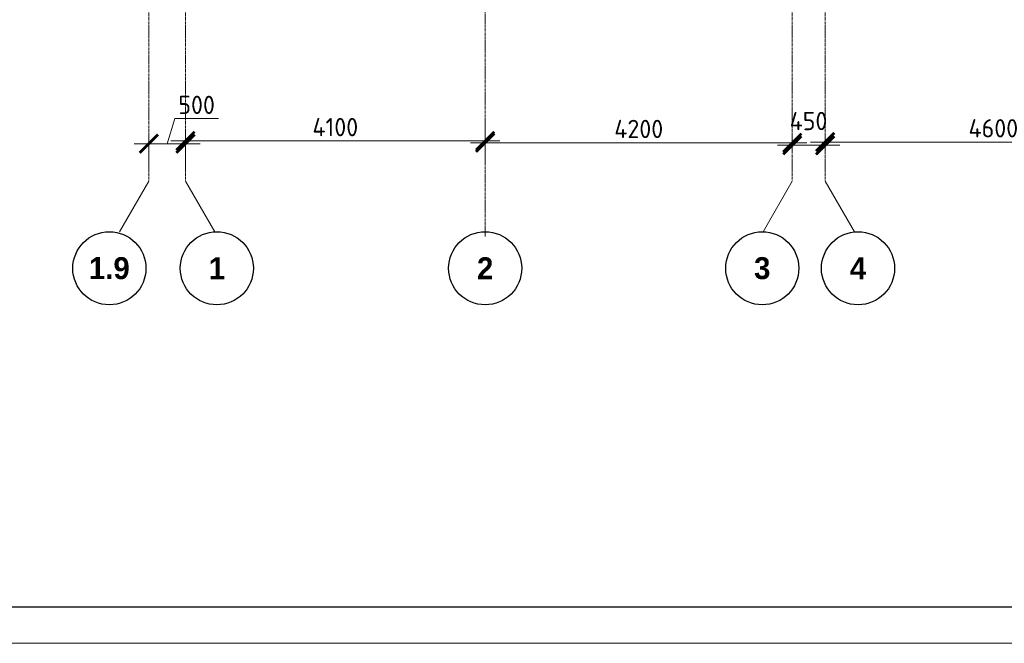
# Model space of a CAD drawing. Header units: millimetres. Extents: x -56135 to 1694203, y -446411 to -23139.
# Tile 182 of 256: x 859884 to 873351, y -140264 to -131732. Entities that reach past the tile are written whole.
import ezdxf

# ---------------------------------------------------------------- set-up
doc = ezdxf.new("R2010")
doc.units = ezdxf.units.MM
doc.linetypes.add('______5', pattern=[1100, 800, -100, 100, -100])
doc.linetypes.add('осевая', pattern=[50.8, 31.75, -6.35, 6.35, -6.35])
for name, color, linetype, lineweight in [('Оси', 40, '______5', 18), ('РАЗМЕРЫ', 1, 'Continuous', 9), ('ТОНКИЕ', 7, 'Continuous', 9)]:
    doc.layers.add(name, color=color, linetype=linetype, lineweight=lineweight)
doc.layers.add('ТОЛСТЫЕ_ОСНОВНЫЕ', color=6, linetype='Continuous')
doc.styles.add('Century Gothic', font='GOTHIC.TTF')
doc.styles.add('GOST-2.304_Type-B', font='GOST_Common.ttf')
doc.dimstyles.new('СПДС', dxfattribs={"dimscale": 100, "dimtxt": 2.5, "dimasz": 2.5, "dimexe": 1.25, "dimexo": 0, "dimtad": 1, "dimdec": 0, "dimtxsty": 'GOST-2.304_Type-B', "dimblk": 'ARCHTICK', "dimcen": 2.5, "dimdle": 2, "dimadec": 0, "dimazin": 2, "dimtfac": 0.75, "dimtdec": 0, "dimtmove": 1, "dimatfit": 3, "dimfxl": 1, "dimtolj": 1, "dimarcsym": 1})

# ---------------------------------------------------------------- blocks, each defined once
blk = doc.blocks.new('NSY101')
at = {"color": 0, "linetype": 'ByBlock', "lineweight": -2}
blk.add_circle((0, 0), 50, dxfattribs=at)
blk = doc.blocks.new('_ArchTick')
at = {"color": 0, "linetype": 'ByBlock', "const_width": 0.15}
blk.add_lwpolyline([(-0.5, -0.5), (0.5, 0.5)], dxfattribs=at)
blk = doc.blocks.new('*D1003')
at = {"layer": 'DEFPOINTS', "color": 0, "transparency": 16777216}
for p in [(474455, -133625), (473955, -133877), (474455, -133963)]:
    blk.add_point(p, dxfattribs=at)
at = {"layer": 'РАЗМЕРЫ', "color": 0, "lineweight": -2, "transparency": 16777216}
for p, q in [((474205, -133625), (474308, -133281)), ((474308, -133281), (474908, -133281)), ((473955, -133877), (473955, -133500)), ((474455, -133963), (474455, -133500)), ((473755, -133625), (474655, -133625))]:
    blk.add_line(p, q, dxfattribs=at)
at = {"layer": 'РАЗМЕРЫ', "color": 0, "lineweight": -2, "transparency": 16777216, "xscale": 250, "yscale": 250, "zscale": 250, "rotation": 180}
blk.add_blockref('_ArchTick', (473955, -133625), dxfattribs=at)
at = {"layer": 'РАЗМЕРЫ', "color": 0, "lineweight": -2, "transparency": 16777216, "xscale": 250, "yscale": 250, "zscale": 250}
blk.add_blockref('_ArchTick', (474455, -133625), dxfattribs=at)
at = {"layer": 'РАЗМЕРЫ', "color": 0, "transparency": 16777216, "insert": (474608, -133094), "char_height": 250, "attachment_point": 5, "style": 'GOST-2.304_Type-B'}
blk.add_mtext('\\A1;500', dxfattribs=at)
blk = doc.blocks.new('*D1004')
at = {"layer": 'DEFPOINTS', "color": 0, "transparency": 16777216}
for p in [(478555, -133586), (474455, -133963), (478555, -133916)]:
    blk.add_point(p, dxfattribs=at)
at = {"layer": 'РАЗМЕРЫ', "color": 0, "lineweight": -2, "transparency": 16777216}
for p, q in [((474255, -133586), (478755, -133586)), ((474455, -133963), (474455, -133461)), ((478555, -133916), (478555, -133461))]:
    blk.add_line(p, q, dxfattribs=at)
at = {"layer": 'РАЗМЕРЫ', "color": 0, "lineweight": -2, "transparency": 16777216, "xscale": 250, "yscale": 250, "zscale": 250, "rotation": 180}
blk.add_blockref('_ArchTick', (474455, -133586), dxfattribs=at)
at = {"layer": 'РАЗМЕРЫ', "color": 0, "lineweight": -2, "transparency": 16777216, "xscale": 250, "yscale": 250, "zscale": 250}
blk.add_blockref('_ArchTick', (478555, -133586), dxfattribs=at)
at = {"layer": 'РАЗМЕРЫ', "color": 0, "transparency": 16777216, "insert": (476505, -133398), "char_height": 250, "attachment_point": 5, "style": 'GOST-2.304_Type-B'}
blk.add_mtext('\\A1;4100', dxfattribs=at)
blk = doc.blocks.new('*D1005')
at = {"layer": 'DEFPOINTS', "color": 0, "transparency": 16777216}
for p in [(482755, -133611), (482755, -133705), (478555, -133916)]:
    blk.add_point(p, dxfattribs=at)
at = {"layer": 'РАЗМЕРЫ', "color": 0, "lineweight": -2, "transparency": 16777216}
for p, q in [((478555, -133916), (478555, -133486)), ((482755, -133705), (482755, -133486)), ((478355, -133611), (482955, -133611))]:
    blk.add_line(p, q, dxfattribs=at)
at = {"layer": 'РАЗМЕРЫ', "color": 0, "lineweight": -2, "transparency": 16777216, "xscale": 250, "yscale": 250, "zscale": 250, "rotation": 180}
blk.add_blockref('_ArchTick', (478555, -133611), dxfattribs=at)
at = {"layer": 'РАЗМЕРЫ', "color": 0, "lineweight": -2, "transparency": 16777216, "xscale": 250, "yscale": 250, "zscale": 250}
blk.add_blockref('_ArchTick', (482755, -133611), dxfattribs=at)
at = {"layer": 'РАЗМЕРЫ', "color": 0, "transparency": 16777216, "insert": (480655, -133423), "char_height": 250, "attachment_point": 5, "style": 'GOST-2.304_Type-B'}
blk.add_mtext('\\A1;4200', dxfattribs=at)
blk = doc.blocks.new('*D2135')
at = {"layer": 'DEFPOINTS', "color": 0, "transparency": 16777216}
for p in [(483205, -133647), (483205, -133647), (482755, -133742)]:
    blk.add_point(p, dxfattribs=at)
at = {"layer": 'РАЗМЕРЫ', "color": 0, "lineweight": -2, "transparency": 16777216}
for p, q in [((482755, -133742), (482755, -133522)), ((482555, -133647), (483405, -133647)), ((483205, -133647), (483205, -133772))]:
    blk.add_line(p, q, dxfattribs=at)
at = {"layer": 'РАЗМЕРЫ', "color": 0, "lineweight": -2, "transparency": 16777216, "xscale": 250, "yscale": 250, "zscale": 250, "rotation": 180}
blk.add_blockref('_ArchTick', (482755, -133647), dxfattribs=at)
at = {"layer": 'РАЗМЕРЫ', "color": 0, "lineweight": -2, "transparency": 16777216, "xscale": 250, "yscale": 250, "zscale": 250}
blk.add_blockref('_ArchTick', (483205, -133647), dxfattribs=at)
at = {"layer": 'РАЗМЕРЫ', "color": 0, "transparency": 16777216, "insert": (482977, -133315), "char_height": 250, "attachment_point": 5, "style": 'GOST-2.304_Type-B'}
blk.add_mtext('\\A1;450', dxfattribs=at)
blk = doc.blocks.new('*D1006')
at = {"layer": 'DEFPOINTS', "color": 0, "transparency": 16777216}
for p in [(483205, -133602), (487805, -133602), (487805, -133678)]:
    blk.add_point(p, dxfattribs=at)
at = {"layer": 'РАЗМЕРЫ', "color": 0, "lineweight": -2, "transparency": 16777216}
for p, q in [((487805, -133678), (487805, -133477)), ((483005, -133602), (488005, -133602)), ((483205, -133602), (483205, -133727))]:
    blk.add_line(p, q, dxfattribs=at)
at = {"layer": 'РАЗМЕРЫ', "color": 0, "lineweight": -2, "transparency": 16777216, "xscale": 250, "yscale": 250, "zscale": 250, "rotation": 180}
blk.add_blockref('_ArchTick', (483205, -133602), dxfattribs=at)
at = {"layer": 'РАЗМЕРЫ', "color": 0, "lineweight": -2, "transparency": 16777216, "xscale": 250, "yscale": 250, "zscale": 250}
blk.add_blockref('_ArchTick', (487805, -133602), dxfattribs=at)
at = {"layer": 'РАЗМЕРЫ', "color": 0, "transparency": 16777216, "insert": (485505, -133414), "char_height": 250, "attachment_point": 5, "style": 'GOST-2.304_Type-B'}
blk.add_mtext('\\A1;4600', dxfattribs=at)
blk = doc.blocks.new('*U43')
at = {"layer": 'ТОЛСТЫЕ_ОСНОВНЫЕ', "color": 6}
blk.add_lwpolyline([(20, 5), (886, 5), (886, 415), (20, 415)], close=True, dxfattribs=at)
at = {"layer": 'ТОНКИЕ'}
blk.add_lwpolyline([(0, 0), (891, 0), (891, 420), (0, 420)], close=True, dxfattribs=at)
blk = doc.blocks.new('оси 2.2-2.3')
at = {"layer": 'Оси', "color": 16, "linetype": 'осевая', "lineweight": 0, "transparency": 33554687}
for p, q in [((478554.9, -104267.9), (478554.9, -134893.5)), ((473954.9, -105027.5), (473954.9, -134138.1)), ((474454.9, -105027.5), (474454.9, -134138.1)), ((482754.9, -105027.5), (482754.9, -134138.1)), ((483204.9, -105027.5), (483204.9, -134138.1))]:
    blk.add_line(p, q, dxfattribs=at)
at = {"layer": 'Оси', "color": 16, "linetype": '______5', "lineweight": 0, "transparency": 33554687}
for p, q in [((473954.9, -134138.1), (473518.8, -134893.5)), ((474454.9, -134138.1), (474891.1, -134893.5)), ((482754.9, -134138.1), (482318.8, -134893.5)), ((483204.9, -134138.1), (483641.1, -134893.5))]:
    blk.add_line(p, q, dxfattribs=at)
at = {"layer": 'Оси', "color": 16, "linetype": 'Continuous', "lineweight": 25, "transparency": 33554687, "xscale": 9.999999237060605, "yscale": 9.999999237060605, "zscale": 9.999999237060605}
for p in [(473414.4, -135329.4), (474884.4, -135329.4), (478554.4, -135329.4), (482344.4, -135329.4), (483654.4, -135329.4)]:
    blk.add_blockref('NSY101', p, dxfattribs=at)
at = {"layer": 'Оси', "color": 16, "linetype": 'Continuous', "lineweight": 25, "transparency": 33554687, "char_height": 300, "attachment_point": 5, "style": 'Century Gothic'}
for s, insert, width in [('\\A1;{\\fCentury Gothic|i0|b1;\\H300.000000;\\W1.000000;\\C16;1.9}\\P', (473414.4, -135329.4), 735), ('\\A1;{\\fCentury Gothic|i0|b1;\\H300.000000;\\W1.000000;\\C16;1}\\P', (474884.4, -135329.4), 385), ('\\A1;{\\fCentury Gothic|i0|b1;\\H300.000000;\\W1.000000;\\C16;2}\\P', (478554.4, -135329.4), 385), ('\\A1;{\\fCentury Gothic|i0|b1;\\H300.000000;\\W1.000000;\\C16;3}\\P', (482344.4, -135329.4), 385), ('\\A1;{\\fCentury Gothic|i0|b1;\\H300.000000;\\W1.000000;\\C16;4}\\P', (483654.4, -135329.4), 385)]:
    blk.add_mtext(s, dxfattribs=dict(at, insert=insert, width=width))
at = {"layer": 'РАЗМЕРЫ', "color": 1}
for base, p1, p2, picture, middle in [((474454.9, -133625.1), (473954.9, -133877), (474454.9, -133963), '*D1003', (474370.6, -133093.9)), ((478554.9, -133585.8), (474454.9, -133963), (478554.9, -133916.3), '*D1004', (476504.9, -133398.3)), ((482754.9, -133610.5), (478554.9, -133916.3), (482754.9, -133704.8), '*D1005', (480654.9, -133423)), ((487804.9, -133601.8), (483204.9, -133601.8), (487804.9, -133678.2), '*D1006', (485504.9, -133414.3))]:
    dim = blk.add_linear_dim(base=base, p1=p1, p2=p2, dimstyle='СПДС', dxfattribs=at)
    dim.commit()
    dim.dimension.update_dxf_attribs({"geometry": picture, "text_midpoint": middle})
dim = blk.add_linear_dim(base=(483204.9, -133647.3), p1=(482754.9, -133741.6), p2=(483204.9, -133647.3), dimstyle='СПДС', dxfattribs=at)
dim.commit()
dim.dimension.update_dxf_attribs({"geometry": '*D2135', "text_midpoint": (482977.3, -133502), "dimtype": 160})

msp = doc.modelspace()

# ---------------------------------------------------------------- block references
at = {"xscale": 100, "yscale": 100, "zscale": 100}
msp.add_blockref('*U43', (850976.4, -140263.7), dxfattribs=at)
at = {"layer": 'РАЗМЕРЫ', "color": 1}
msp.add_blockref('оси 2.2-2.3', (387696.3, 196.2), dxfattribs=at)

doc.saveas('drawing.dxf')
